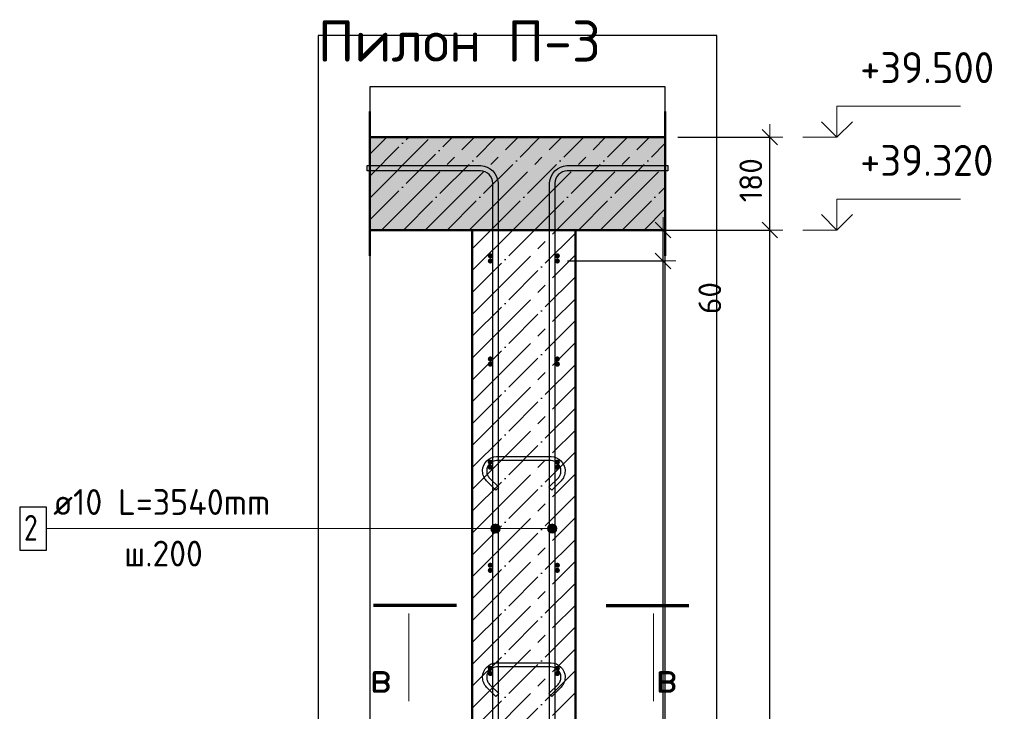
# Model space of a CAD drawing. Header units: millimetres. Extents: x -27380 to 48638, y 46540 to 72525.
# Tile 35 of 106: x -18341 to -16431, y 62537 to 63879. Entities that reach past the tile are written whole.
import ezdxf

# ---------------------------------------------------------------- set-up
doc = ezdxf.new("R2010")
doc.units = ezdxf.units.MM
doc.header["$PDMODE"] = 65
doc.linetypes.add('______11', pattern=[100, 80, -10, 0, -10])
doc.linetypes.add('______5', pattern=[220, 160, -20, 20, -20])
for name, color, linetype, lineweight in [('Standard', 7, 'Continuous', 25), ('Арм.стержн. Арматура края', 96, 'Continuous', 35), ('Арм.стержн. вертикальными 1', 22, 'Continuous', 35), ('Арм.стержн.горизонт. 1', 180, 'Continuous', 35), ('Высотная отметки_ общее', 7, 'Continuous', 13), ('Размерная линия_ общее', 7, 'Continuous', 13)]:
    doc.layers.add(name, color=color, linetype=linetype, lineweight=lineweight)
doc.layers.add('Арм.стержн.Стяжки', color=7, linetype='Continuous', lineweight=35, true_color=0x501e0f)
doc.styles.add('ISOCPEUR', font='ISOCPEUR')
doc.dimstyles.new('DIMSTYLE_11', dxfattribs={"dimtxt": 44, "dimasz": 50, "dimexe": 0, "dimexo": 0, "dimgap": 22, "dimtad": 0, "dimdec": 0, "dimrnd": 5, "dimzin": 12, "dimdsep": 46, "dimtxsty": 'ISOCPEUR', "dimblk1": 'ALL_ML_STRICH', "dimblk2": 'ALL_ML_STRICH', "dimsah": 1, "dimcen": 0, "dimclrd": 7, "dimclre": 256, "dimclrt": 7, "dimadec": 0, "dimazin": 0, "dimtfac": 1, "dimtdec": 0, "dimtix": 1, "dimtmove": 2, "dimatfit": 3, "dimfxl": 0, "dimtvp": 1.2, "dimtzin": 0, "dimlwd": 0, "dimlwe": -3, "dimarcsym": 0})
doc.dimstyles.new('DIMSTYLE_7', dxfattribs={"dimtxt": 44, "dimasz": 50, "dimexe": 0, "dimexo": 0, "dimgap": 22, "dimtad": 2, "dimdec": 0, "dimrnd": 5, "dimzin": 12, "dimdsep": 46, "dimtxsty": 'ISOCPEUR', "dimblk1": 'ALL_ML_STRICH', "dimblk2": 'ALL_ML_STRICH', "dimsah": 1, "dimcen": 0, "dimclrd": 7, "dimclre": 256, "dimclrt": 7, "dimadec": 0, "dimazin": 0, "dimtfac": 1, "dimtdec": 0, "dimtix": 1, "dimtmove": 2, "dimatfit": 3, "dimfxl": 0, "dimtzin": 0, "dimlwd": 0, "dimlwe": -3, "dimarcsym": 0})

# ---------------------------------------------------------------- blocks, each defined once
blk = doc.blocks.new('COMPLEX_ELEVATIONDIM_6')
at = {"layer": 'Высотная отметки_ общее', "color": 7, "linetype": 'Continuous', "lineweight": 13, "transparency": 33554687}
for p, q in [((-16755.7, 63650.7), (-16755.7, 63710.7)), ((-16755.7, 63710.7), (-16515.7, 63710.7)), ((-16755.7, 63650.7), (-16785.7, 63680.7)), ((-16755.7, 63650.7), (-16725.7, 63680.7)), ((-16755.7, 63650.7), (-16821.8, 63650.7)), ((-16755.7, 63650.7), (-16755.7, 63650.7)), ((-16755.7, 63650.7), (-16755.7, 63650.7)), ((-16755.7, 63650.7), (-16755.7, 63650.7)), ((-16755.7, 63650.7), (-16755.7, 63650.7)), ((-16755.7, 63470.7), (-16755.7, 63530.7)), ((-16755.7, 63530.7), (-16515.7, 63530.7)), ((-16755.7, 63470.7), (-16785.7, 63500.7)), ((-16755.7, 63470.7), (-16725.7, 63500.7)), ((-16755.7, 63470.7), (-16821.8, 63470.7)), ((-16755.7, 63470.7), (-16755.7, 63470.7)), ((-16755.7, 63470.7), (-16755.7, 63470.7)), ((-16755.7, 63470.7), (-16755.7, 63470.7)), ((-16755.7, 63470.7), (-16755.7, 63470.7))]:
    blk.add_line(p, q, dxfattribs=at)
at = {"layer": 'Высотная отметки_ общее', "color": 7, "linetype": 'Continuous', "lineweight": 13, "transparency": 33554687, "char_height": 60, "width": 298.477, "attachment_point": 7, "style": 'ISOCPEUR'}
for s, insert in [('\\W0.96;+39.500', (-16710.7, 63755.7)), ('\\W0.96;+39.320', (-16710.7, 63575.7))]:
    blk.add_mtext(s, dxfattribs=dict(at, insert=insert))
blk = doc.blocks.new('ALL_ML_STRICH')
at = {"color": 0, "linetype": 'ByBlock', "lineweight": -2}
for p, q in [((0, -0.5), (0, 0.5)), ((-1, 0), (0.5, 0)), ((-0.3, -0.3), (0.3, 0.3))]:
    blk.add_line(p, q, dxfattribs=at)
blk = doc.blocks.new('*D123')
at = {"layer": 'DEFPOINTS', "color": 7, "linetype": 'Continuous', "lineweight": 13, "transparency": 33554687}
for p in [(-17297.9, 63410.7), (-17297.9, 60410.7), (-17092.9, 60410.7)]:
    blk.add_point(p, dxfattribs=at)
at = {"layer": 'Размерная линия_ общее', "color": 253, "linetype": 'Continuous', "lineweight": -2, "true_color": 0xa0a0a0, "transparency": 33554687}
for p, q in [((-17277.9, 63410.7), (-17092.9, 63410.7)), ((-17277.9, 60410.7), (-17092.9, 60410.7))]:
    blk.add_line(p, q, dxfattribs=at)
at = {"layer": 'Размерная линия_ общее', "color": 7, "linetype": 'Continuous', "lineweight": -2, "transparency": 33554687}
blk.add_line((-17092.9, 60410.7), (-17092.9, 63410.7), dxfattribs=at)
at = {"layer": 'Размерная линия_ общее', "color": 7, "linetype": 'Continuous', "lineweight": 13, "transparency": 33554687, "xscale": 50, "yscale": 50, "zscale": 50}
for p, rotation in [((-17092.9, 63410.7), 90), ((-17092.9, 60410.7), 270)]:
    blk.add_blockref('ALL_ML_STRICH', p, dxfattribs=dict(at, rotation=rotation))
at = {"layer": 'Размерная линия_ общее', "color": 7, "linetype": 'Continuous', "lineweight": 13, "transparency": 33554687, "insert": (-17151.9, 61762.7), "char_height": 44, "width": 2.2, "attachment_point": 1, "rotation": 90, "line_spacing_factor": 0.60241, "style": 'ISOCPEUR'}
blk.add_mtext('\\W0.91;15х200=3000', dxfattribs=at)
blk = doc.blocks.new('*D124')
at = {"layer": 'DEFPOINTS', "color": 7, "linetype": 'Continuous', "lineweight": 13, "transparency": 33554687}
for p in [(-17262.9, 63470.7), (-17297.9, 63410.7), (-17092.9, 63410.7)]:
    blk.add_point(p, dxfattribs=at)
at = {"layer": 'Размерная линия_ общее', "color": 253, "linetype": 'Continuous', "lineweight": -2, "true_color": 0xa0a0a0, "transparency": 33554687}
for p, q in [((-17242.9, 63470.7), (-17092.9, 63470.7)), ((-17277.9, 63410.7), (-17092.9, 63410.7))]:
    blk.add_line(p, q, dxfattribs=at)
at = {"layer": 'Размерная линия_ общее', "color": 7, "linetype": 'Continuous', "lineweight": -2, "transparency": 33554687}
blk.add_line((-17092.9, 63410.7), (-17092.9, 63470.7), dxfattribs=at)
at = {"layer": 'Размерная линия_ общее', "color": 7, "linetype": 'Continuous', "lineweight": 13, "transparency": 33554687, "xscale": 50, "yscale": 50, "zscale": 50}
for p, rotation in [((-17092.9, 63470.7), 90), ((-17092.9, 63410.7), 270)]:
    blk.add_blockref('ALL_ML_STRICH', p, dxfattribs=dict(at, rotation=rotation))
at = {"layer": 'Размерная линия_ общее', "color": 7, "linetype": 'Continuous', "lineweight": 13, "transparency": 33554687, "insert": (-17002.2, 63338.8), "char_height": 44, "width": 88, "attachment_point": 5, "rotation": 90, "style": 'ISOCPEUR'}
blk.add_mtext('\\A1;{60}', dxfattribs=at)
blk = doc.blocks.new('*D125')
at = {"layer": 'DEFPOINTS', "color": 7, "linetype": 'Continuous', "lineweight": 13, "transparency": 33554687}
for p in [(-17262.9, 63470.7), (-17215, 60350.7), (-16885.7, 60350.7)]:
    blk.add_point(p, dxfattribs=at)
at = {"layer": 'Размерная линия_ общее', "color": 253, "linetype": 'Continuous', "lineweight": -2, "true_color": 0xa0a0a0, "transparency": 33554687}
for p, q in [((-17242.9, 63470.7), (-16885.7, 63470.7)), ((-17195, 60350.7), (-16885.7, 60350.7))]:
    blk.add_line(p, q, dxfattribs=at)
at = {"layer": 'Размерная линия_ общее', "color": 7, "linetype": 'Continuous', "lineweight": -2, "transparency": 33554687}
blk.add_line((-16885.7, 60350.7), (-16885.7, 63470.7), dxfattribs=at)
at = {"layer": 'Размерная линия_ общее', "color": 7, "linetype": 'Continuous', "lineweight": 13, "transparency": 33554687, "xscale": 50, "yscale": 50, "zscale": 50}
for p, rotation in [((-16885.7, 63470.7), 90), ((-16885.7, 60350.7), 270)]:
    blk.add_blockref('ALL_ML_STRICH', p, dxfattribs=dict(at, rotation=rotation))
at = {"layer": 'Размерная линия_ общее', "color": 7, "linetype": 'Continuous', "lineweight": 13, "transparency": 33554687, "insert": (-16922.7, 61917.3), "char_height": 44, "width": 176, "attachment_point": 5, "rotation": 90, "style": 'ISOCPEUR'}
blk.add_mtext('\\A1;{3120}', dxfattribs=at)
blk = doc.blocks.new('*D126')
at = {"layer": 'DEFPOINTS', "color": 7, "linetype": 'Continuous', "lineweight": 13, "transparency": 33554687}
for p in [(-17084.4, 63650.7), (-17262.9, 63470.7), (-16885.7, 63470.7)]:
    blk.add_point(p, dxfattribs=at)
at = {"layer": 'Размерная линия_ общее', "color": 253, "linetype": 'Continuous', "lineweight": -2, "true_color": 0xa0a0a0, "transparency": 33554687}
for p, q in [((-17064.4, 63650.7), (-16885.7, 63650.7)), ((-17242.9, 63470.7), (-16885.7, 63470.7))]:
    blk.add_line(p, q, dxfattribs=at)
at = {"layer": 'Размерная линия_ общее', "color": 7, "linetype": 'Continuous', "lineweight": -2, "transparency": 33554687}
blk.add_line((-16885.7, 63470.7), (-16885.7, 63650.7), dxfattribs=at)
at = {"layer": 'Размерная линия_ общее', "color": 7, "linetype": 'Continuous', "lineweight": 13, "transparency": 33554687, "xscale": 50, "yscale": 50, "zscale": 50}
for p, rotation in [((-16885.7, 63650.7), 90), ((-16885.7, 63470.7), 270)]:
    blk.add_blockref('ALL_ML_STRICH', p, dxfattribs=dict(at, rotation=rotation))
at = {"layer": 'Размерная линия_ общее', "color": 7, "linetype": 'Continuous', "lineweight": 13, "transparency": 33554687, "insert": (-16922.7, 63567.3), "char_height": 44, "width": 132, "attachment_point": 5, "rotation": 90, "style": 'ISOCPEUR'}
blk.add_mtext('\\A1;{180}', dxfattribs=at)

msp = doc.modelspace()

# ---------------------------------------------------------------- hatches: boundary and pattern name
at = {"linetype": 'Continuous', "lineweight": -3, "transparency": 33554687}
msp.add_hatch(color=7, dxfattribs=at).paths.add_polyline_path([(-17661.6, 63650.7), (-17661.6, 63470.7), (-17088.7, 63470.7), (-17088.7, 63650.7)])
at = {"layer": 'Арм.стержн. Арматура края', "linetype": 'Continuous', "lineweight": 50, "transparency": 33554687}
for points in [[(-17422.9, 63420.7), (-17423.3, 63422.6), (-17424.4, 63424.2), (-17426, 63425.3), (-17427.9, 63425.7), (-17429.8, 63425.3), (-17431.4, 63424.2), (-17432.5, 63422.6), (-17432.9, 63420.7), (-17432.5, 63418.8), (-17431.4, 63417.1), (-17429.8, 63416.1), (-17427.9, 63415.7), (-17426, 63416.1), (-17424.4, 63417.1), (-17423.3, 63418.8)], [(-17292.9, 63420.7), (-17293.3, 63422.6), (-17294.4, 63424.2), (-17296, 63425.3), (-17297.9, 63425.7), (-17299.8, 63425.3), (-17301.4, 63424.2), (-17302.5, 63422.6), (-17302.9, 63420.7), (-17302.5, 63418.8), (-17301.4, 63417.1), (-17299.8, 63416.1), (-17297.9, 63415.7), (-17296, 63416.1), (-17294.4, 63417.1), (-17293.3, 63418.8)], [(-17422.9, 63220.7), (-17423.3, 63222.6), (-17424.4, 63224.2), (-17426, 63225.3), (-17427.9, 63225.7), (-17429.8, 63225.3), (-17431.4, 63224.2), (-17432.5, 63222.6), (-17432.9, 63220.7), (-17432.5, 63218.8), (-17431.4, 63217.1), (-17429.8, 63216.1), (-17427.9, 63215.7), (-17426, 63216.1), (-17424.4, 63217.1), (-17423.3, 63218.8)], [(-17292.9, 63220.7), (-17293.3, 63222.6), (-17294.4, 63224.2), (-17296, 63225.3), (-17297.9, 63225.7), (-17299.8, 63225.3), (-17301.4, 63224.2), (-17302.5, 63222.6), (-17302.9, 63220.7), (-17302.5, 63218.8), (-17301.4, 63217.1), (-17299.8, 63216.1), (-17297.9, 63215.7), (-17296, 63216.1), (-17294.4, 63217.1), (-17293.3, 63218.8)], [(-17422.9, 63020.7), (-17423.3, 63022.6), (-17424.4, 63024.2), (-17426, 63025.3), (-17427.9, 63025.7), (-17429.8, 63025.3), (-17431.4, 63024.2), (-17432.5, 63022.6), (-17432.9, 63020.7), (-17432.5, 63018.8), (-17431.4, 63017.1), (-17429.8, 63016.1), (-17427.9, 63015.7), (-17426, 63016.1), (-17424.4, 63017.1), (-17423.3, 63018.8)], [(-17292.9, 63020.7), (-17293.3, 63022.6), (-17294.4, 63024.2), (-17296, 63025.3), (-17297.9, 63025.7), (-17299.8, 63025.3), (-17301.4, 63024.2), (-17302.5, 63022.6), (-17302.9, 63020.7), (-17302.5, 63018.8), (-17301.4, 63017.1), (-17299.8, 63016.1), (-17297.9, 63015.7), (-17296, 63016.1), (-17294.4, 63017.1), (-17293.3, 63018.8)], [(-17422.9, 62820.7), (-17423.3, 62822.6), (-17424.4, 62824.2), (-17426, 62825.3), (-17427.9, 62825.7), (-17429.8, 62825.3), (-17431.4, 62824.2), (-17432.5, 62822.6), (-17432.9, 62820.7), (-17432.5, 62818.8), (-17431.4, 62817.1), (-17429.8, 62816.1), (-17427.9, 62815.7), (-17426, 62816.1), (-17424.4, 62817.1), (-17423.3, 62818.8)], [(-17292.9, 62820.7), (-17293.3, 62822.6), (-17294.4, 62824.2), (-17296, 62825.3), (-17297.9, 62825.7), (-17299.8, 62825.3), (-17301.4, 62824.2), (-17302.5, 62822.6), (-17302.9, 62820.7), (-17302.5, 62818.8), (-17301.4, 62817.1), (-17299.8, 62816.1), (-17297.9, 62815.7), (-17296, 62816.1), (-17294.4, 62817.1), (-17293.3, 62818.8)], [(-17422.9, 62620.7), (-17423.3, 62622.6), (-17424.4, 62624.2), (-17426, 62625.3), (-17427.9, 62625.7), (-17429.8, 62625.3), (-17431.4, 62624.2), (-17432.5, 62622.6), (-17432.9, 62620.7), (-17432.5, 62618.8), (-17431.4, 62617.1), (-17429.8, 62616.1), (-17427.9, 62615.7), (-17426, 62616.1), (-17424.4, 62617.1), (-17423.3, 62618.8)], [(-17292.9, 62620.7), (-17293.3, 62622.6), (-17294.4, 62624.2), (-17296, 62625.3), (-17297.9, 62625.7), (-17299.8, 62625.3), (-17301.4, 62624.2), (-17302.5, 62622.6), (-17302.9, 62620.7), (-17302.5, 62618.8), (-17301.4, 62617.1), (-17299.8, 62616.1), (-17297.9, 62615.7), (-17296, 62616.1), (-17294.4, 62617.1), (-17293.3, 62618.8)]]:
    msp.add_hatch(color=4, dxfattribs=at).paths.add_polyline_path(points)
at = {"layer": 'Арм.стержн. вертикальными 1', "linetype": 'Continuous', "lineweight": 13, "transparency": 33554687}
for points in [[(-17425.6, 62887.2), (-17425.6, 62896.2), (-17426.9, 62891.7)], [(-17425.6, 62896.2), (-17422.4, 62883.9), (-17422.4, 62899.4)], [(-17425.6, 62896.2), (-17425.6, 62887.2), (-17422.4, 62883.9)], [(-17422.4, 62899.4), (-17417.9, 62882.7), (-17417.9, 62900.7)], [(-17422.4, 62899.4), (-17422.4, 62883.9), (-17417.9, 62882.7)], [(-17417.9, 62900.7), (-17417.9, 62882.7), (-17413.4, 62883.9)], [(-17417.9, 62900.7), (-17413.4, 62883.9), (-17413.4, 62899.4)], [(-17413.4, 62899.4), (-17413.4, 62883.9), (-17410.2, 62887.2)], [(-17413.4, 62899.4), (-17410.2, 62887.2), (-17410.2, 62896.2)], [(-17410.2, 62896.2), (-17410.2, 62887.2), (-17408.9, 62891.7)], [(-17315.6, 62887.2), (-17315.6, 62896.2), (-17316.9, 62891.7)], [(-17315.6, 62896.2), (-17312.4, 62883.9), (-17312.4, 62899.4)], [(-17315.6, 62896.2), (-17315.6, 62887.2), (-17312.4, 62883.9)], [(-17312.4, 62899.4), (-17307.9, 62882.7), (-17307.9, 62900.7)], [(-17312.4, 62899.4), (-17312.4, 62883.9), (-17307.9, 62882.7)], [(-17307.9, 62900.7), (-17307.9, 62882.7), (-17303.4, 62883.9)], [(-17307.9, 62900.7), (-17303.4, 62883.9), (-17303.4, 62899.4)], [(-17303.4, 62899.4), (-17303.4, 62883.9), (-17300.2, 62887.2)], [(-17303.4, 62899.4), (-17300.2, 62887.2), (-17300.2, 62896.2)], [(-17300.2, 62896.2), (-17300.2, 62887.2), (-17298.9, 62891.7)]]:
    msp.add_hatch(color=7, dxfattribs=at).paths.add_polyline_path(points)
at = {"layer": 'Арм.стержн.горизонт. 1', "linetype": 'Continuous', "lineweight": 50, "transparency": 33554687}
for points in [[(-17422.9, 63410.7), (-17423.3, 63412.6), (-17424.4, 63414.2), (-17426, 63415.3), (-17427.9, 63415.7), (-17429.8, 63415.3), (-17431.4, 63414.2), (-17432.5, 63412.6), (-17432.9, 63410.7), (-17432.5, 63408.8), (-17431.4, 63407.1), (-17429.8, 63406.1), (-17427.9, 63405.7), (-17426, 63406.1), (-17424.4, 63407.1), (-17423.3, 63408.8)], [(-17292.9, 63410.7), (-17293.3, 63412.6), (-17294.4, 63414.2), (-17296, 63415.3), (-17297.9, 63415.7), (-17299.8, 63415.3), (-17301.4, 63414.2), (-17302.5, 63412.6), (-17302.9, 63410.7), (-17302.5, 63408.8), (-17301.4, 63407.1), (-17299.8, 63406.1), (-17297.9, 63405.7), (-17296, 63406.1), (-17294.4, 63407.1), (-17293.3, 63408.8)], [(-17422.9, 63210.7), (-17423.3, 63212.6), (-17424.4, 63214.2), (-17426, 63215.3), (-17427.9, 63215.7), (-17429.8, 63215.3), (-17431.4, 63214.2), (-17432.5, 63212.6), (-17432.9, 63210.7), (-17432.5, 63208.8), (-17431.4, 63207.1), (-17429.8, 63206.1), (-17427.9, 63205.7), (-17426, 63206.1), (-17424.4, 63207.1), (-17423.3, 63208.8)], [(-17292.9, 63210.7), (-17293.3, 63212.6), (-17294.4, 63214.2), (-17296, 63215.3), (-17297.9, 63215.7), (-17299.8, 63215.3), (-17301.4, 63214.2), (-17302.5, 63212.6), (-17302.9, 63210.7), (-17302.5, 63208.8), (-17301.4, 63207.1), (-17299.8, 63206.1), (-17297.9, 63205.7), (-17296, 63206.1), (-17294.4, 63207.1), (-17293.3, 63208.8)], [(-17422.9, 63010.7), (-17423.3, 63012.6), (-17424.4, 63014.2), (-17426, 63015.3), (-17427.9, 63015.7), (-17429.8, 63015.3), (-17431.4, 63014.2), (-17432.5, 63012.6), (-17432.9, 63010.7), (-17432.5, 63008.8), (-17431.4, 63007.1), (-17429.8, 63006.1), (-17427.9, 63005.7), (-17426, 63006.1), (-17424.4, 63007.1), (-17423.3, 63008.8)], [(-17292.9, 63010.7), (-17293.3, 63012.6), (-17294.4, 63014.2), (-17296, 63015.3), (-17297.9, 63015.7), (-17299.8, 63015.3), (-17301.4, 63014.2), (-17302.5, 63012.6), (-17302.9, 63010.7), (-17302.5, 63008.8), (-17301.4, 63007.1), (-17299.8, 63006.1), (-17297.9, 63005.7), (-17296, 63006.1), (-17294.4, 63007.1), (-17293.3, 63008.8)], [(-17422.9, 62810.7), (-17423.3, 62812.6), (-17424.4, 62814.2), (-17426, 62815.3), (-17427.9, 62815.7), (-17429.8, 62815.3), (-17431.4, 62814.2), (-17432.5, 62812.6), (-17432.9, 62810.7), (-17432.5, 62808.8), (-17431.4, 62807.1), (-17429.8, 62806.1), (-17427.9, 62805.7), (-17426, 62806.1), (-17424.4, 62807.1), (-17423.3, 62808.8)], [(-17292.9, 62810.7), (-17293.3, 62812.6), (-17294.4, 62814.2), (-17296, 62815.3), (-17297.9, 62815.7), (-17299.8, 62815.3), (-17301.4, 62814.2), (-17302.5, 62812.6), (-17302.9, 62810.7), (-17302.5, 62808.8), (-17301.4, 62807.1), (-17299.8, 62806.1), (-17297.9, 62805.7), (-17296, 62806.1), (-17294.4, 62807.1), (-17293.3, 62808.8)], [(-17422.9, 62610.7), (-17423.3, 62612.6), (-17424.4, 62614.2), (-17426, 62615.3), (-17427.9, 62615.7), (-17429.8, 62615.3), (-17431.4, 62614.2), (-17432.5, 62612.6), (-17432.9, 62610.7), (-17432.5, 62608.8), (-17431.4, 62607.1), (-17429.8, 62606.1), (-17427.9, 62605.7), (-17426, 62606.1), (-17424.4, 62607.1), (-17423.3, 62608.8)], [(-17292.9, 62610.7), (-17293.3, 62612.6), (-17294.4, 62614.2), (-17296, 62615.3), (-17297.9, 62615.7), (-17299.8, 62615.3), (-17301.4, 62614.2), (-17302.5, 62612.6), (-17302.9, 62610.7), (-17302.5, 62608.8), (-17301.4, 62607.1), (-17299.8, 62606.1), (-17297.9, 62605.7), (-17296, 62606.1), (-17294.4, 62607.1), (-17293.3, 62608.8)]]:
    msp.add_hatch(color=4, dxfattribs=at).paths.add_polyline_path(points)

# ---------------------------------------------------------------- linework, layer by layer
at = {"color": 7, "linetype": 'Continuous', "lineweight": 50, "transparency": 33554687}
for p, q in [((-17661.6, 63420.7), (-17661.6, 63700.7)), ((-17088.7, 63700.7), (-17088.7, 63420.7)), ((-17088.7, 63650.7), (-17661.6, 63650.7)), ((-17661.6, 63470.7), (-17462.9, 63470.7)), ((-17462.9, 63470.7), (-17262.9, 63470.7)), ((-17262.9, 63470.7), (-17088.7, 63470.7))]:
    msp.add_line(p, q, dxfattribs=at)
at = {"color": 7, "linetype": '______11', "lineweight": -3, "transparency": 33554687}
for p, q in [((-17661.6, 63575.2), (-17586.1, 63650.7)), ((-17661.6, 63490.4), (-17501.3, 63650.7)), ((-17596.4, 63470.7), (-17416.4, 63650.7)), ((-17511.6, 63470.7), (-17331.6, 63650.7)), ((-17426.7, 63470.7), (-17246.7, 63650.7)), ((-17341.9, 63470.7), (-17161.9, 63650.7)), ((-17257, 63470.7), (-17088.7, 63639)), ((-17172.2, 63470.7), (-17088.7, 63554.1))]:
    msp.add_line(p, q, dxfattribs=at)
at = {"color": 7, "linetype": '______5', "lineweight": -3, "transparency": 33554687}
for p, q in [((-17661.6, 63617.6), (-17628.6, 63650.7)), ((-17661.6, 63532.8), (-17543.7, 63650.7)), ((-17638.8, 63470.7), (-17458.8, 63650.7)), ((-17554, 63470.7), (-17374, 63650.7)), ((-17469.1, 63470.7), (-17289.1, 63650.7)), ((-17384.3, 63470.7), (-17204.3, 63650.7)), ((-17299.4, 63470.7), (-17119.4, 63650.7)), ((-17214.6, 63470.7), (-17088.7, 63596.6)), ((-17129.7, 63470.7), (-17088.7, 63511.7))]:
    msp.add_line(p, q, dxfattribs=at)
at = {"layer": 'Standard', "color": 52, "linetype": 'Continuous', "lineweight": -3, "transparency": 33554687}
for p, q in [((-17661.6, 63748.2), (-17661.6, 60005.5)), ((-17088.7, 63748.2), (-17661.6, 63748.2)), ((-17661.6, 63748.2), (-17661.6, 60005.5)), ((-17088.7, 63748.2), (-17661.6, 63748.2)), ((-17088.7, 60005.5), (-17088.7, 63748.2)), ((-17088.7, 60005.5), (-17088.7, 63748.2))]:
    msp.add_line(p, q, dxfattribs=at)
at = {"layer": 'Standard', "color": 7, "linetype": 'Continuous', "lineweight": 70, "transparency": 33554687}
for p, q in [((-17493.4, 62742.9), (-17654.2, 62742.9)), ((-17203.4, 62742.9), (-17042.6, 62742.9))]:
    msp.add_line(p, q, dxfattribs=at)
at = {"layer": 'Standard', "color": 7, "linetype": 'Continuous', "lineweight": 13, "transparency": 33554687}
for p, q in [((-17585.7, 62726.9), (-17585.7, 62557.3)), ((-17111.1, 62726.9), (-17111.1, 62557.3))]:
    msp.add_line(p, q, dxfattribs=at)
at = {"layer": 'Standard', "color": 7, "linetype": 'Continuous', "lineweight": -3, "transparency": 33554687}
msp.add_lwpolyline([(-17761.6, 59905.5), (-16988.7, 59905.5), (-16988.7, 63848.2), (-17761.6, 63848.2), (-17761.6, 59905.5)], dxfattribs=at)
at = {"layer": 'Арм.стержн. вертикальными 1', "color": 7, "linetype": 'Continuous', "lineweight": 13, "transparency": 33554687}
for p, q in [((-18289, 62891.7), (-17544, 62891.7)), ((-17544, 62891.7), (-17307.9, 62891.7)), ((-17544, 62891.7), (-17417.9, 62891.7)), ((-17426.9, 62891.7), (-17426.9, 62891.7)), ((-17417.9, 62900.7), (-17417.9, 62900.7)), ((-17408.9, 62891.7), (-17408.9, 62891.7)), ((-17316.9, 62891.7), (-17316.9, 62891.7)), ((-17307.9, 62900.7), (-17307.9, 62900.7)), ((-17298.9, 62891.7), (-17298.9, 62891.7)), ((-17417.9, 62882.7), (-17417.9, 62882.7)), ((-17307.9, 62882.7), (-17307.9, 62882.7))]:
    msp.add_line(p, q, dxfattribs=at)
at = {"layer": 'Арм.стержн. вертикальными 1', "color": 4, "linetype": 'Continuous', "lineweight": 25, "transparency": 33554687}
for points in [[(-17422.9, 60350.7), (-17422.9, 63561.6), (-17423.5, 63566.2), (-17425, 63570.7), (-17427.4, 63574.9), (-17430.2, 63578.3), (-17433.6, 63581.2), (-17437.8, 63583.5), (-17442.4, 63585), (-17446.9, 63585.7), (-17666.6, 63585.7), (-17666.6, 63595.7), (-17446.2, 63595.7), (-17440.1, 63594.8), (-17433.8, 63592.7), (-17427.9, 63589.5), (-17423.1, 63585.4), (-17419.1, 63580.6), (-17415.8, 63574.8), (-17413.7, 63568.4), (-17412.9, 63562.3), (-17412.9, 60350.7), (-17422.9, 60350.7)], [(-17312.9, 60350.7), (-17312.9, 63562.3), (-17312, 63568.4), (-17310, 63574.8), (-17306.7, 63580.6), (-17302.7, 63585.4), (-17297.8, 63589.5), (-17292, 63592.7), (-17285.7, 63594.8), (-17279.5, 63595.7), (-17083.7, 63595.7), (-17083.7, 63585.7), (-17278.9, 63585.7), (-17283.4, 63585), (-17288, 63583.5), (-17292.1, 63581.2), (-17295.6, 63578.3), (-17298.4, 63574.9), (-17300.8, 63570.7), (-17302.3, 63566.2), (-17302.9, 63561.6), (-17302.9, 60350.7), (-17312.9, 60350.7)]]:
    msp.add_lwpolyline(points, dxfattribs=at)
at = {"layer": 'Арм.стержн. вертикальными 1', "color": 7, "linetype": 'Continuous', "lineweight": 25, "transparency": 33554687}
msp.add_lwpolyline([(-18340.7, 62850), (-18289, 62850), (-18289, 62933.3), (-18340.7, 62933.3), (-18340.7, 62850)], dxfattribs=at)
at = {"layer": 'Арм.стержн. вертикальными 1', "color": 7, "linetype": 'Continuous', "lineweight": 13, "transparency": 33554687}
for centre in [(-17417.9, 62891.7), (-17307.9, 62891.7)]:
    msp.add_circle(centre, 9, dxfattribs=at)
at = {"layer": 'Арм.стержн.горизонт. 1', "color": 52, "linetype": 'Continuous', "lineweight": 50, "transparency": 33554687}
for p, q in [((-17462.9, 63470.7), (-17462.9, 63470.7)), ((-17262.9, 63470.7), (-17262.9, 63470.7))]:
    msp.add_line(p, q, dxfattribs=at)
at = {"layer": 'Арм.стержн.Стяжки', "color": 40, "linetype": 'Continuous', "lineweight": 25, "transparency": 33554687}
for points in [[(-17314.3, 62971.8), (-17296.5, 62989.7), (-17295.2, 62991.1), (-17294.1, 62992.6), (-17293.2, 62994.2), (-17292.4, 62995.9), (-17291.8, 62997.6), (-17291.3, 62999.4), (-17291, 63001.3), (-17290.9, 63003.2), (-17290.9, 63004.3), (-17291.4, 63007.9), (-17292.6, 63011.6), (-17294.5, 63014.9), (-17296.8, 63017.7), (-17299.5, 63019.9), (-17302.8, 63021.8), (-17306.5, 63023), (-17310.1, 63023.5), (-17415.7, 63023.5), (-17419.3, 63023), (-17422.9, 63021.8), (-17426.3, 63019.9), (-17429, 63017.7), (-17431.3, 63014.9), (-17433.2, 63011.6), (-17434.4, 63007.9), (-17434.9, 63004.3), (-17434.9, 63003.2), (-17434.8, 63001.3), (-17434.5, 62999.4), (-17434, 62997.6), (-17433.4, 62995.9), (-17432.6, 62994.2), (-17431.6, 62992.6), (-17430.5, 62991.1), (-17429.3, 62989.7), (-17411.4, 62971.8), (-17417.1, 62966.1), (-17435.2, 62984.2), (-17436.8, 62986.1), (-17438.3, 62988.2), (-17439.7, 62990.5), (-17440.8, 62992.8), (-17441.6, 62995.2), (-17442.3, 62997.8), (-17442.7, 63000.4), (-17442.9, 63002.9), (-17442.9, 63004.9), (-17442.2, 63009.7), (-17440.5, 63014.8), (-17437.9, 63019.5), (-17434.7, 63023.3), (-17430.9, 63026.6), (-17426.2, 63029.2), (-17421.1, 63030.9), (-17416.2, 63031.5), (-17309.6, 63031.5), (-17304.7, 63030.9), (-17299.6, 63029.2), (-17294.9, 63026.6), (-17291.1, 63023.3), (-17287.9, 63019.5), (-17285.2, 63014.8), (-17283.6, 63009.7), (-17282.9, 63004.9), (-17282.9, 63002.9), (-17283.1, 63000.4), (-17283.5, 62997.8), (-17284.1, 62995.2), (-17285, 62992.8), (-17286.1, 62990.5), (-17287.4, 62988.2), (-17289, 62986.1), (-17290.6, 62984.2), (-17308.7, 62966.1), (-17314.3, 62971.8)], [(-17314.3, 62571.8), (-17296.5, 62589.7), (-17295.2, 62591.1), (-17294.1, 62592.6), (-17293.2, 62594.2), (-17292.4, 62595.9), (-17291.8, 62597.6), (-17291.3, 62599.4), (-17291, 62601.3), (-17290.9, 62603.2), (-17290.9, 62604.3), (-17291.4, 62607.9), (-17292.6, 62611.6), (-17294.5, 62614.9), (-17296.8, 62617.7), (-17299.5, 62619.9), (-17302.8, 62621.8), (-17306.5, 62623), (-17310.1, 62623.5), (-17415.7, 62623.5), (-17419.3, 62623), (-17422.9, 62621.8), (-17426.3, 62619.9), (-17429, 62617.7), (-17431.3, 62614.9), (-17433.2, 62611.6), (-17434.4, 62607.9), (-17434.9, 62604.3), (-17434.9, 62603.2), (-17434.8, 62601.3), (-17434.5, 62599.4), (-17434, 62597.6), (-17433.4, 62595.9), (-17432.6, 62594.2), (-17431.6, 62592.6), (-17430.5, 62591.1), (-17429.3, 62589.7), (-17411.4, 62571.8), (-17417.1, 62566.1), (-17435.2, 62584.2), (-17436.8, 62586.1), (-17438.3, 62588.2), (-17439.7, 62590.5), (-17440.8, 62592.8), (-17441.6, 62595.2), (-17442.3, 62597.8), (-17442.7, 62600.4), (-17442.9, 62602.9), (-17442.9, 62604.9), (-17442.2, 62609.7), (-17440.5, 62614.8), (-17437.9, 62619.5), (-17434.7, 62623.3), (-17430.9, 62626.6), (-17426.2, 62629.2), (-17421.1, 62630.9), (-17416.2, 62631.5), (-17309.6, 62631.5), (-17304.7, 62630.9), (-17299.6, 62629.2), (-17294.9, 62626.6), (-17291.1, 62623.3), (-17287.9, 62619.5), (-17285.2, 62614.8), (-17283.6, 62609.7), (-17282.9, 62604.9), (-17282.9, 62602.9), (-17283.1, 62600.4), (-17283.5, 62597.8), (-17284.1, 62595.2), (-17285, 62592.8), (-17286.1, 62590.5), (-17287.4, 62588.2), (-17289, 62586.1), (-17290.6, 62584.2), (-17308.7, 62566.1), (-17314.3, 62571.8)]]:
    msp.add_lwpolyline(points, dxfattribs=at)
at = {"layer": 'Размерная линия_ общее', "color": 7, "linetype": '______11', "lineweight": -3, "transparency": 33554687}
for p, q in [((-17462.9, 63349.6), (-17341.9, 63470.7)), ((-17462.9, 63434.5), (-17426.7, 63470.7)), ((-17462.9, 63264.8), (-17262.9, 63464.8)), ((-17462.9, 63179.9), (-17262.9, 63379.9)), ((-17462.9, 63095.1), (-17262.9, 63295.1)), ((-17462.9, 63010.2), (-17262.9, 63210.2)), ((-17462.9, 62925.4), (-17262.9, 63125.4)), ((-17462.9, 62840.5), (-17262.9, 63040.5)), ((-17462.9, 62755.7), (-17262.9, 62955.7)), ((-17462.9, 62670.8), (-17262.9, 62870.8)), ((-17462.9, 62586), (-17262.9, 62786)), ((-17462.9, 62501.1), (-17262.9, 62701.1)), ((-17462.9, 62416.3), (-17262.9, 62616.3))]:
    msp.add_line(p, q, dxfattribs=at)
at = {"layer": 'Размерная линия_ общее', "color": 7, "linetype": '______5', "lineweight": -3, "transparency": 33554687}
for p, q in [((-17462.9, 63307.2), (-17299.4, 63470.7)), ((-17462.9, 63392.1), (-17384.3, 63470.7)), ((-17462.9, 63222.4), (-17262.9, 63422.4)), ((-17462.9, 63137.5), (-17262.9, 63337.5)), ((-17462.9, 63052.7), (-17262.9, 63252.7)), ((-17462.9, 62967.8), (-17262.9, 63167.8)), ((-17462.9, 62882.9), (-17262.9, 63082.9)), ((-17462.9, 62798.1), (-17262.9, 62998.1)), ((-17462.9, 62713.2), (-17262.9, 62913.2)), ((-17462.9, 62628.4), (-17262.9, 62828.4)), ((-17462.9, 62543.5), (-17262.9, 62743.5)), ((-17462.9, 62458.7), (-17262.9, 62658.7)), ((-17462.9, 62373.8), (-17262.9, 62573.8))]:
    msp.add_line(p, q, dxfattribs=at)
at = {"layer": 'Размерная линия_ общее', "color": 7, "linetype": 'Continuous', "lineweight": 50, "transparency": 33554687}
for p, q in [((-17262.9, 63470.7), (-17462.9, 63470.7)), ((-17462.9, 63470.7), (-17462.9, 60350.7)), ((-17262.9, 60350.7), (-17262.9, 63470.7))]:
    msp.add_line(p, q, dxfattribs=at)

# ---------------------------------------------------------------- block references
at = {"layer": 'Высотная отметки_ общее', "color": 7, "linetype": 'Continuous', "lineweight": 13, "transparency": 33554687}
msp.add_blockref('COMPLEX_ELEVATIONDIM_6', (0, 0), dxfattribs=at)

# ---------------------------------------------------------------- texts
at = {"layer": 'Standard', "color": 7, "linetype": 'Continuous', "lineweight": 13, "transparency": 33554687, "style": 'ISOCPEUR'}
for s, insert, char_height, width, attachment_point in [('\\A1;{\\fISOCPEUR|i0|b0;\\H80.000000;\\W1.000000;\\C7;Пилон П-3}\\P', (-17762.4, 63837.1), 80, 550.788, 4), ('\\A1;{\\fISOCPEUR|i0|b0;\\H60.000000;\\W1.000000;\\C7;в}\\P', (-17661.6, 62573.3), 60, 65.333, 7), ('\\A1;{\\fISOCPEUR|i0|b0;\\H60.000000;\\W1.000000;\\C7;в}\\P', (-17107.3, 62573.3), 60, 65.333, 7)]:
    msp.add_mtext(s, dxfattribs=dict(at, insert=insert, char_height=char_height, width=width, attachment_point=attachment_point))
at = {"layer": 'Арм.стержн. вертикальными 1', "color": 7, "linetype": 'Continuous', "lineweight": 25, "transparency": 33554687, "char_height": 50, "attachment_point": 7, "style": 'ISOCPEUR'}
for s, insert, width in [('\\W0.96;ø10 L=3540mm ', (-18275.7, 62918.3), 493.775), ('\\W0.78;2', (-18332.4, 62868.3), 54.401), ('\\W0.95;ш.200 ', (-18138.2, 62818.3), 218.666)]:
    msp.add_mtext(s, dxfattribs=dict(at, insert=insert, width=width))

# ---------------------------------------------------------------- dimensions: what is measured, and where the dimension line sits
at = {"layer": 'Размерная линия_ общее', "color": 7, "linetype": 'Continuous', "lineweight": 13, "transparency": 33554687}
for base, p1, p2, dimstyle, picture, middle in [((-16885.7, 63650.7), (-17242.9, 63470.7), (-17064.4, 63650.7), 'DIMSTYLE_7', '*D126', (-16922.7, 63567.3)), ((-17092.9, 63470.7), (-17277.9, 63410.7), (-17242.9, 63470.7), 'DIMSTYLE_11', '*D124', (-17002.2, 63338.8)), ((-16885.7, 63470.7), (-17195, 60350.7), (-17242.9, 63470.7), 'DIMSTYLE_7', '*D125', (-16922.7, 61917.3))]:
    dim = msp.add_linear_dim(base=base, p1=p1, p2=p2, angle=90, dimstyle=dimstyle, override={"dimpost": '<>', "dimclrd": 7, "dimclre": 253, "dimclrt": 7, "dimlwd": 0, "dimlwe": 65533}, dxfattribs=at)
    dim.commit()
    dim.dimension.update_dxf_attribs({"geometry": picture, "text_midpoint": middle, "dimtype": 160})
dim = msp.add_linear_dim(base=(-17092.9, 63410.7), p1=(-17277.9, 60410.7), p2=(-17277.9, 63410.7), angle=90, text='\\W0.91;15х200=3000', dimstyle='DIMSTYLE_7', override={"dimpost": '<>', "dimclrd": 7, "dimclre": 253, "dimclrt": 7, "dimlwd": 0, "dimlwe": 65533}, dxfattribs=at)
dim.commit()
dim.dimension.update_dxf_attribs({"geometry": '*D123', "text_midpoint": (-17114.9, 61910.7), "dimtype": 160})

doc.saveas('drawing.dxf')
